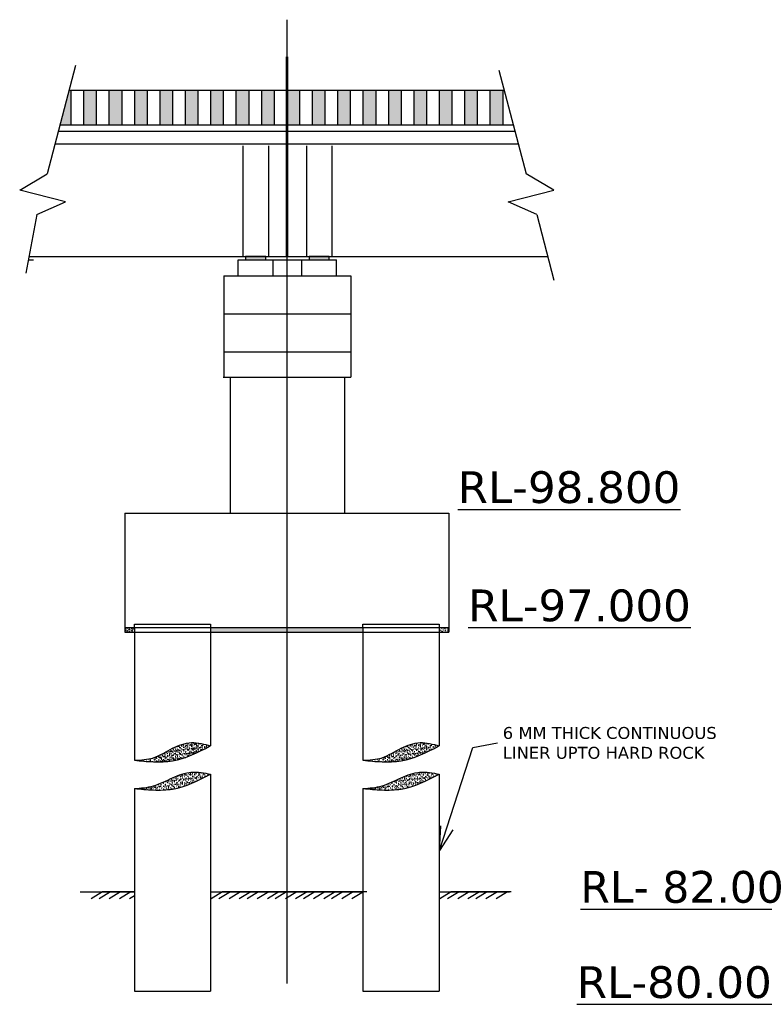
# Model space of a CAD drawing. Header units: millimetres. Extents: x -20950785 to 389010297, y -11535949 to 14056629.
# Tile 19 of 256: x 8054338 to 8077791, y -991699 to -960685. Entities that reach past the tile are written whole.
import ezdxf

# ---------------------------------------------------------------- set-up
doc = ezdxf.new("R2010")
doc.units = ezdxf.units.MM
doc.header["$LTSCALE"] = 60
doc.header["$MEASUREMENT"] = 0
doc.dimstyles.get("Standard").update_dxf_attribs({"dimtxt": 400, "dimasz": 215, "dimexe": 0.18, "dimexo": 0.0625, "dimgap": 0.09, "dimtad": 0, "dimtih": 1, "dimtoh": 1, "dimdec": 0, "dimzin": 4, "dimdsep": 46, "dimtxsty": 'Standard', "dimblk": 'OPEN90', "dimcen": 0, "dimadec": 0, "dimazin": 1, "dimtfac": 1, "dimtdec": 0, "dimtix": 1, "dimtofl": 0, "dimtmove": 0, "dimatfit": 3, "dimldrblk": 'OPEN30', "dimfxl": 1, "dimtolj": 1, "dimtzin": 0, "dimarcsym": 0})
pattern_1 = [(50, (6934966.96, -1118665.463), (71.7260183, -6.2752135), [7.5, -82.5]), (355, (6934966.96, -1118665.46), (-13.8751334, 75.2192134), [6, -66]), (100.4514445, (6934972.94, -1118665.986), (57.8508847, 68.943999), [6.374019, -70.114211]), (46.1842, (6934966.96, -1118645.46), (106.724133, -16.551928), [11.25, -123.75]), (96.635635, (6934975.86, -1118646.84), (93.466195, 97.41186), [9.561034, -105.171376]), (351.184164, (6934966.96, -1118645.46), (93.466195, 97.41186), [9, -99]), (21, (6934976.96, -1118650.463), (59.6907052, -40.261889), [7.5, -82.5]), (326, (6934976.96, -1118650.46), (24.331533, 72.5150045), [6, -66]), (71.451445, (6934981.936, -1118653.82), (84.0222377, 32.2531153), [6.374019, -70.114211]), (37.5, (6934966.962, -1118665.463), (1.21598553, 33.2893854), [0, -65.2, 0, -67, 0, -66.25]), (7.5, (6934966.962, -1118665.463), (26.3069537, 39.4411712), [0, -38.2, 0, -63.7, 0, -25.25]), (327.5, (6934944.662, -1118665.463), (53.3822436, -2.2554872), [0, -25, 0, -78, 0, -103.5]), (317.5, (6934934.66, -1118665.463), (58.318617, 10.0104982), [0, -32.5, 0, -51.8, 0, -73.5])]

msp = doc.modelspace()

# ---------------------------------------------------------------- hatches: boundary and pattern name
at = {"linetype": 'Continuous'}
h = msp.add_hatch(color=1, dxfattribs=at)
h.dxf.hatch_style = 1
h.paths.add_polyline_path([(8055950.25, -962908.36), (8055893.81, -962908.36), (8055610.08, -963998.36), (8055950.25, -963998.36)])
h = msp.add_hatch(color=1, dxfattribs=at)
h.dxf.hatch_style = 1
h.paths.add_polyline_path([(8056750.25, -962908.36), (8056350.25, -962908.36), (8056350.25, -963998.36), (8056750.25, -963998.36)])
h = msp.add_hatch(color=1, dxfattribs=at)
h.dxf.hatch_style = 1
h.paths.add_polyline_path([(8057550.25, -962908.36), (8057150.25, -962908.36), (8057150.25, -963998.36), (8057550.25, -963998.36)])
h = msp.add_hatch(color=1, dxfattribs=at)
h.dxf.hatch_style = 1
h.paths.add_polyline_path([(8058350.25, -962908.36), (8057950.25, -962908.36), (8057950.25, -963998.36), (8058350.25, -963998.36)])
h = msp.add_hatch(color=1, dxfattribs=at)
h.dxf.hatch_style = 1
h.paths.add_polyline_path([(8058750.25, -963998.36), (8059150.25, -963998.36), (8059150.25, -962908.36), (8058750.25, -962908.36)])
h = msp.add_hatch(color=1, dxfattribs=at)
h.dxf.hatch_style = 1
h.paths.add_polyline_path([(8059550.25, -963998.36), (8059950.25, -963998.36), (8059950.25, -962908.36), (8059550.25, -962908.36)])
h = msp.add_hatch(color=1, dxfattribs=at)
h.dxf.hatch_style = 1
h.paths.add_polyline_path([(8060750.25, -962908.36), (8060350.25, -962908.36), (8060350.25, -963998.36), (8060750.25, -963998.36)])
h = msp.add_hatch(color=1, dxfattribs=at)
h.dxf.hatch_style = 1
h.paths.add_polyline_path([(8061550.25, -962908.36), (8061150.25, -962908.36), (8061150.25, -963998.36), (8061550.25, -963998.36)])
h = msp.add_hatch(color=1, dxfattribs=at)
h.dxf.hatch_style = 1
h.paths.add_polyline_path([(8061950.25, -963998.36), (8062350.25, -963998.36), (8062350.25, -962908.36), (8061950.25, -962908.36)])
h = msp.add_hatch(color=1, dxfattribs=at)
h.dxf.hatch_style = 1
h.paths.add_polyline_path([(8063150.25, -962908.36), (8062770.25, -962908.36), (8062770.25, -963998.36), (8063150.25, -963998.36)])
h = msp.add_hatch(color=1, dxfattribs=at)
h.dxf.hatch_style = 1
h.paths.add_polyline_path([(8063950.25, -962908.36), (8063550.25, -962908.36), (8063550.25, -963998.36), (8063950.25, -963998.36)])
h = msp.add_hatch(color=1, dxfattribs=at)
h.dxf.hatch_style = 1
h.paths.add_polyline_path([(8064350.25, -963998.36), (8064750.25, -963998.36), (8064750.25, -962908.36), (8064350.25, -962908.36)])
h = msp.add_hatch(color=1, dxfattribs=at)
h.dxf.hatch_style = 1
h.paths.add_polyline_path([(8065150.25, -963998.36), (8065550.25, -963998.36), (8065550.25, -962908.36), (8065150.25, -962908.36)])
h = msp.add_hatch(color=1, dxfattribs=at)
h.dxf.hatch_style = 1
h.paths.add_polyline_path([(8066350.25, -962908.36), (8065950.25, -962908.36), (8065950.25, -963998.36), (8066350.25, -963998.36)])
h = msp.add_hatch(color=1, dxfattribs=at)
h.dxf.hatch_style = 1
h.paths.add_polyline_path([(8066750.25, -963998.36), (8067150.25, -963998.36), (8067150.25, -962908.36), (8066750.25, -962908.36)])
h = msp.add_hatch(color=1, dxfattribs=at)
h.dxf.hatch_style = 1
h.paths.add_polyline_path([(8067950.25, -962908.36), (8067550.25, -962908.36), (8067550.25, -963998.36), (8067950.25, -963998.36)])
h = msp.add_hatch(color=1, dxfattribs=at)
h.dxf.hatch_style = 1
h.paths.add_polyline_path([(8068350.25, -963998.36), (8068750.25, -963998.36), (8068750.25, -962908.36), (8068350.25, -962908.36)])
h = msp.add_hatch(color=1, dxfattribs=at)
h.dxf.hatch_style = 1
h.paths.add_polyline_path([(8069150.25, -963998.36), (8069550.25, -963998.36), (8069550.25, -962908.36), (8069150.25, -962908.36)])
h = msp.add_hatch(color=1, dxfattribs=at)
h.dxf.hatch_style = 1
h.paths.add_polyline_path([(8062090.25, -968148.31), (8061770.25, -968148.31), (8061450.25, -968148.31), (8061450.25, -968252.31), (8062090.25, -968252.31)])
h = msp.add_hatch(color=1, dxfattribs=at)
h.dxf.hatch_style = 1
h.paths.add_polyline_path([(8064090.25, -968148.31), (8063770.25, -968148.31), (8063450.25, -968148.31), (8063450.25, -968252.31), (8064090.25, -968252.31)])
h = msp.add_hatch(dxfattribs=at)
h.set_pattern_fill('AR-CONC', color=1, scale=10)
h.set_pattern_definition(pattern_1)
h.paths.add_polyline_path([(8057950.25, -979828.31), (8057650.25, -979828.31), (8057650.25, -979978.31), (8057950.25, -979978.31)])
h = msp.add_hatch(dxfattribs=at)
h.set_pattern_fill('AR-CONC', color=1, scale=10)
h.set_pattern_definition(pattern_1)
h.paths.add_polyline_path([(8062750.25, -979828.31), (8060350.25, -979828.31), (8060350.25, -979978.31), (8062750.25, -979978.31)])
h = msp.add_hatch(dxfattribs=at)
h.set_pattern_fill('AR-CONC', color=1, scale=10)
h.set_pattern_definition(pattern_1)
h.paths.add_polyline_path([(8065150.25, -979828.31), (8062750.25, -979828.31), (8062750.25, -979978.31), (8065150.25, -979978.31)])
h = msp.add_hatch(dxfattribs=at)
h.set_pattern_fill('AR-CONC', color=1, scale=10)
h.set_pattern_definition(pattern_1)
h.paths.add_polyline_path([(8067850.25, -979828.31), (8067550.25, -979828.31), (8067550.25, -979978.31), (8067850.25, -979978.31)])
h = msp.add_hatch(dxfattribs=at)
h.set_pattern_fill('AR-SAND', color=1, scale=50, style=0)
h.set_pattern_definition([(37.5, (6069575.01, -988165.05), (-3.149668, 96.3411885), [0, -76, 0, -85, 0, -81.25]), (7.5, (6069575.01, -988165.05), (88.488835, 141.107303), [0, -41, 0, -68.5, 0, -26.25]), (327.5, (6069513.51, -988165.05), (155.707093, 0.2829527), [0, -25, 0, -90, 0, -117.5]), (317.5, (6069513.51, -988165.05), (150.30633, 43.883778), [0, -12.5, 0, -59, 0, -67.5])])
edge = h.paths.add_edge_path()
edge.add_spline(control_points=[(8060350.25, -983562.26), (8060150.09, -983505.15), (8059744.36, -983389.4), (8059121.9, -983617.09), (8058589.01, -983978.86), (8058155.94, -984002.66), (8057950.25, -984013.96)], knot_values=[0, 0, 0, 0, 1219.00568843, 2470.81221099, 3810.15911096, 5021.66393968, 5021.66393968, 5021.66393968, 5021.66393968], degree=3, periodic=0)
edge.add_spline(control_points=[(8057950.25, -984013.96), (8058149.62, -984032.45), (8058548.04, -984069.39), (8059388.94, -984052.91), (8059960.51, -983761.18), (8060350.25, -983562.26)], knot_values=[0, 0, 0, 0, 1203.25416858, 2404.65267377, 4979.94576107, 4979.94576107, 4979.94576107, 4979.94576107], degree=3, periodic=0)
h = msp.add_hatch(dxfattribs=at)
h.set_pattern_fill('AR-SAND', color=1, scale=50, style=0)
h.set_pattern_definition([(37.5, (6076775.01, -988165.05), (-3.149668, 96.3411885), [0, -76, 0, -85, 0, -81.25]), (7.5, (6076775.01, -988165.05), (88.488835, 141.107303), [0, -41, 0, -68.5, 0, -26.25]), (327.5, (6076713.51, -988165.05), (155.707093, 0.2829527), [0, -25, 0, -90, 0, -117.5]), (317.5, (6076713.51, -988165.05), (150.30633, 43.883778), [0, -12.5, 0, -59, 0, -67.5])])
edge = h.paths.add_edge_path()
edge.add_spline(control_points=[(8067550.25, -983562.26), (8067350.09, -983505.15), (8066944.36, -983389.4), (8066321.9, -983617.09), (8065789.01, -983978.86), (8065355.94, -984002.66), (8065150.25, -984013.96)], knot_values=[0, 0, 0, 0, 1219.00568843, 2470.81221099, 3810.15911096, 5021.66393968, 5021.66393968, 5021.66393968, 5021.66393968], degree=3, periodic=0)
edge.add_spline(control_points=[(8065150.25, -984013.96), (8065349.62, -984032.45), (8065748.04, -984069.39), (8066588.94, -984052.91), (8067160.51, -983761.18), (8067550.25, -983562.26)], knot_values=[0, 0, 0, 0, 1203.25416858, 2404.65267377, 4979.94576107, 4979.94576107, 4979.94576107, 4979.94576107], degree=3, periodic=0)
h = msp.add_hatch(dxfattribs=at)
h.set_pattern_fill('AR-SAND', color=1, scale=50, style=0)
h.set_pattern_definition([(37.5, (6069575.01, -988320.32), (-3.149668, 96.3411885), [0, -76, 0, -85, 0, -81.25]), (7.5, (6069575.01, -988320.32), (88.488835, 141.107303), [0, -41, 0, -68.5, 0, -26.25]), (327.5, (6069513.51, -988320.32), (155.707093, 0.2829527), [0, -25, 0, -90, 0, -117.5]), (317.5, (6069513.51, -988320.32), (150.30633, 43.883778), [0, -12.5, 0, -59, 0, -67.5])])
edge = h.paths.add_edge_path()
edge.add_spline(control_points=[(8060350.25, -984451.28), (8060149.13, -984411.66), (8059739.37, -984330.94), (8059133.83, -984556.36), (8058577.82, -984858.44), (8058154.3, -984888.5), (8057950.25, -984902.98)], knot_values=[0, 0, 0, 0, 1206.79020012, 2458.69445665, 3761.76521728, 4973.270046, 4973.270046, 4973.270046, 4973.270046], degree=3, periodic=0)
edge.add_spline(control_points=[(8057950.25, -984902.98), (8058149.62, -984921.47), (8058548.04, -984958.42), (8059388.94, -984941.93), (8059960.51, -984650.21), (8060350.25, -984451.28)], knot_values=[0, 0, 0, 0, 1203.25416858, 2404.65267377, 4979.94576107, 4979.94576107, 4979.94576107, 4979.94576107], degree=3, periodic=0)
h = msp.add_hatch(dxfattribs=at)
h.set_pattern_fill('AR-SAND', color=1, scale=50, style=0)
h.set_pattern_definition([(37.5, (6076775.01, -988320.32), (-3.149668, 96.3411885), [0, -76, 0, -85, 0, -81.25]), (7.5, (6076775.01, -988320.32), (88.488835, 141.107303), [0, -41, 0, -68.5, 0, -26.25]), (327.5, (6076713.51, -988320.32), (155.707093, 0.2829527), [0, -25, 0, -90, 0, -117.5]), (317.5, (6076713.51, -988320.32), (150.30633, 43.883778), [0, -12.5, 0, -59, 0, -67.5])])
edge = h.paths.add_edge_path()
edge.add_spline(control_points=[(8067550.25, -984451.28), (8067349.13, -984411.66), (8066939.37, -984330.94), (8066333.83, -984556.36), (8065777.82, -984858.44), (8065354.3, -984888.5), (8065150.25, -984902.98)], knot_values=[0, 0, 0, 0, 1206.79020012, 2458.69445665, 3761.76521728, 4973.270046, 4973.270046, 4973.270046, 4973.270046], degree=3, periodic=0)
edge.add_spline(control_points=[(8065150.25, -984902.98), (8065349.62, -984921.47), (8065748.04, -984958.42), (8066588.94, -984941.93), (8067160.51, -984650.21), (8067550.25, -984451.28)], knot_values=[0, 0, 0, 0, 1203.25416858, 2404.65267377, 4979.94576107, 4979.94576107, 4979.94576107, 4979.94576107], degree=3, periodic=0)

# ---------------------------------------------------------------- linework, layer by layer
at = {"color": 1, "linetype": 'Continuous'}
for p, q in [((8062750.25, -960684.57), (8062750.25, -991042.82)), ((8062730.25, -961856.36), (8062730.25, -968156.57)), ((8062770.25, -961856.36), (8062770.25, -968156.57)), ((8056097.4, -962126.23), (8055207.9, -965543.45)), ((8069432.75, -962273.83), (8070292.6, -965543.45)), ((8055893.81, -962908.36), (8069591.92, -962908.36)), ((8055950.25, -962908.36), (8055950.25, -963998.36)), ((8056350.25, -962908.36), (8056350.25, -963998.36)), ((8056750.25, -962908.36), (8056750.25, -963998.36)), ((8057150.25, -962908.36), (8057150.25, -963998.36)), ((8057550.25, -962908.36), (8057550.25, -963998.36)), ((8057950.25, -962908.36), (8057950.25, -963998.36)), ((8058350.25, -962908.36), (8058350.25, -963998.36)), ((8058750.25, -962908.36), (8058750.25, -963998.36)), ((8059150.25, -962908.36), (8059150.25, -963998.36)), ((8059550.25, -962908.36), (8059550.25, -963998.36)), ((8059950.25, -962908.36), (8059950.25, -963998.36)), ((8060350.25, -962908.36), (8060350.25, -963998.36)), ((8060750.25, -962908.36), (8060750.25, -963998.36)), ((8061150.25, -962908.36), (8061150.25, -963998.36)), ((8061550.25, -962908.36), (8061550.25, -963998.36)), ((8061950.25, -962908.36), (8061950.25, -963998.36)), ((8062350.25, -962908.36), (8062350.25, -963998.36)), ((8062750.25, -962908.36), (8062750.25, -963998.36)), ((8062750.25, -962908.36), (8062750.25, -963998.36)), ((8063150.25, -962908.36), (8063150.25, -963998.36)), ((8063550.25, -962908.36), (8063550.25, -963998.36)), ((8063950.25, -962908.36), (8063950.25, -963998.36)), ((8064350.25, -962908.36), (8064350.25, -963998.36)), ((8064750.25, -962908.36), (8064750.25, -963998.36)), ((8065150.25, -962908.36), (8065150.25, -963998.36)), ((8065550.25, -962908.36), (8065550.25, -963998.36)), ((8065950.25, -962908.36), (8065950.25, -963998.36)), ((8066350.25, -962908.36), (8066350.25, -963998.36)), ((8066750.25, -962908.36), (8066750.25, -963998.36)), ((8067150.25, -962908.36), (8067150.25, -963998.36)), ((8067550.25, -962908.36), (8067550.25, -963998.36)), ((8067950.25, -962908.36), (8067950.25, -963998.36)), ((8068350.25, -962908.36), (8068350.25, -963998.36)), ((8068750.25, -962908.36), (8068750.25, -963998.36)), ((8069150.25, -962908.36), (8069150.25, -963998.36)), ((8069550.25, -962908.36), (8069550.25, -963998.36)), ((8062730.25, -964208.57), (8055555.37, -964208.57)), ((8055610.08, -963998.36), (8069881.76, -963998.36)), ((8069945.14, -964208.57), (8062770.25, -964208.57)), ((8062730.25, -964608.57), (8055451.25, -964608.57)), ((8061370.25, -964660.36), (8061370.25, -968148.31)), ((8062170.25, -964660.36), (8062170.25, -968148.31)), ((8070044.02, -964608.57), (8062770.25, -964608.57)), ((8063370.25, -964660.36), (8063370.25, -968148.31)), ((8064170.25, -964660.36), (8064170.25, -968148.31)), ((8054337.65, -966056.9), (8055207.9, -965543.45)), ((8071162.85, -966056.9), (8070292.6, -965543.45)), ((8055780.68, -966417.35), (8054337.65, -966056.9)), ((8069719.82, -966417.35), (8071162.85, -966056.9)), ((8054875.1, -966822.01), (8055780.68, -966417.35)), ((8070625.41, -966822.01), (8069719.82, -966417.35)), ((8054875.1, -966822.01), (8054529.86, -968664.36)), ((8070625.41, -966822.01), (8071163.53, -968889.32)), ((8054607.07, -968252.31), (8054774.46, -968252.31)), ((8054626.56, -968148.31), (8070970.65, -968148.31)), ((8061220.25, -968748.31), (8061220.25, -968252.31)), ((8061220.25, -968252.31), (8064320.25, -968252.31)), ((8061370.25, -968148.31), (8062170.25, -968148.31)), ((8061770.25, -968148.31), (8061450.25, -968148.31)), ((8061450.25, -968148.31), (8061450.25, -968252.31)), ((8061450.25, -968252.31), (8062090.25, -968252.31)), ((8062090.25, -968148.31), (8061770.25, -968148.31)), ((8062090.25, -968252.31), (8062090.25, -968148.31)), ((8062320.25, -968748.31), (8062320.25, -968252.31)), ((8063220.25, -968748.31), (8063220.25, -968252.31)), ((8063370.25, -968148.31), (8064170.25, -968148.31)), ((8063770.25, -968148.31), (8063450.25, -968148.31)), ((8063450.25, -968148.31), (8063450.25, -968252.31)), ((8064090.25, -968148.31), (8063770.25, -968148.31)), ((8064090.25, -968252.31), (8064090.25, -968148.31)), ((8064320.25, -968748.31), (8064320.25, -968252.31)), ((8060770.25, -968748.31), (8060770.25, -971948.31)), ((8060770.25, -968748.31), (8064770.25, -968748.31)), ((8064770.25, -968748.31), (8064770.25, -971948.31)), ((8060770.25, -969948.31), (8064770.25, -969948.31)), ((8060770.25, -971148.31), (8064770.25, -971148.31)), ((8060750.25, -971948.31), (8064770.25, -971948.31)), ((8060970.25, -971948.31), (8060970.25, -976228.31)), ((8064570.25, -971948.31), (8064570.25, -976228.31)), ((8057650.25, -976228.31), (8067850.25, -976228.31)), ((8057650.25, -976228.31), (8057650.25, -979978.31)), ((8067850.25, -976228.31), (8067850.25, -979978.31)), ((8057950.25, -979828.31), (8057950.25, -979728.31)), ((8057950.25, -979728.31), (8060350.25, -979728.31)), ((8060350.25, -979728.31), (8060350.25, -979828.31)), ((8065150.25, -979828.31), (8065150.25, -979728.31)), ((8065150.25, -979728.31), (8067550.25, -979728.31)), ((8067550.25, -979728.31), (8067550.25, -979828.31)), ((8057650.25, -979828.31), (8067850.25, -979828.31)), ((8057650.25, -979978.31), (8067850.25, -979978.31)), ((8057950.25, -979828.31), (8057950.25, -984013.96)), ((8060350.25, -979828.31), (8060350.25, -983562.26)), ((8065150.25, -979828.31), (8065150.25, -984013.96)), ((8067550.25, -979828.31), (8067550.25, -983562.26)), ((8060350.25, -984451.28), (8060350.25, -991282.97)), ((8067550.25, -984451.28), (8067550.25, -991282.97)), ((8057950.25, -984902.98), (8057950.25, -991282.97)), ((8065150.25, -984902.98), (8065150.25, -991282.97)), ((8056245.19, -988153.18), (8057950.25, -988153.18)), ((8056950.66, -988153.18), (8056591.61, -988376.04)), ((8057196.55, -988153.18), (8056837.5, -988376.04)), ((8057196.55, -988153.18), (8056837.5, -988376.04)), ((8057950.25, -988153.18), (8056950.66, -988153.18)), ((8057517.12, -988153.18), (8057158.07, -988376.04)), ((8057837.69, -988153.18), (8057478.64, -988376.04)), ((8057837.69, -988153.18), (8057478.64, -988376.04)), ((8057950.25, -988282.28), (8057799.2, -988376.04)), ((8060350.25, -988153.18), (8065150.25, -988153.18)), ((8060726.49, -988153.18), (8060367.44, -988376.04)), ((8060972.38, -988153.18), (8060613.33, -988376.04)), ((8060972.38, -988153.18), (8060613.33, -988376.04)), ((8061726.08, -988153.18), (8060726.49, -988153.18)), ((8061292.95, -988153.18), (8060933.9, -988376.04)), ((8061613.52, -988153.18), (8061254.46, -988376.04)), ((8061613.52, -988153.18), (8061254.46, -988376.04)), ((8061613.52, -988153.18), (8061254.46, -988376.04)), ((8061859.41, -988153.18), (8061500.36, -988376.04)), ((8061859.41, -988153.18), (8061500.36, -988376.04)), ((8062613.11, -988153.18), (8061613.52, -988153.18)), ((8062179.98, -988153.18), (8061820.92, -988376.04)), ((8062500.54, -988153.18), (8062141.49, -988376.04)), ((8062500.54, -988153.18), (8062141.49, -988376.04)), ((8062500.54, -988153.18), (8062141.49, -988376.04)), ((8062746.44, -988153.18), (8062387.38, -988376.04)), ((8062746.44, -988153.18), (8062387.38, -988376.04)), ((8063500.14, -988153.18), (8062500.54, -988153.18)), ((8063067, -988153.18), (8062707.95, -988376.04)), ((8063387.57, -988153.18), (8063028.52, -988376.04)), ((8063387.57, -988153.18), (8063028.52, -988376.04)), ((8063387.57, -988153.18), (8063028.52, -988376.04)), ((8063633.46, -988153.18), (8063274.41, -988376.04)), ((8063633.46, -988153.18), (8063274.41, -988376.04)), ((8064387.16, -988153.18), (8063387.57, -988153.18)), ((8063954.03, -988153.18), (8063594.98, -988376.04)), ((8064274.6, -988153.18), (8063915.54, -988376.04)), ((8064274.6, -988153.18), (8063915.54, -988376.04)), ((8064274.6, -988153.18), (8063915.54, -988376.04)), ((8064520.49, -988153.18), (8064161.44, -988376.04)), ((8064520.49, -988153.18), (8064161.44, -988376.04)), ((8065274.19, -988153.18), (8064274.6, -988153.18)), ((8064841.06, -988153.18), (8064482, -988376.04)), ((8065161.62, -988153.18), (8064802.57, -988376.04)), ((8065161.62, -988153.18), (8064802.57, -988376.04)), ((8067550.25, -988153.18), (8069760.14, -988153.18)), ((8067929.46, -988153.18), (8067570.41, -988376.04)), ((8068175.35, -988153.18), (8067816.3, -988376.04)), ((8068175.35, -988153.18), (8067816.3, -988376.04)), ((8068929.05, -988153.18), (8067929.46, -988153.18)), ((8068495.92, -988153.18), (8068136.86, -988376.04)), ((8068816.49, -988153.18), (8068457.43, -988376.04)), ((8068816.49, -988153.18), (8068457.43, -988376.04)), ((8068816.49, -988153.18), (8068457.43, -988376.04)), ((8069062.38, -988153.18), (8068703.32, -988376.04)), ((8069062.38, -988153.18), (8068703.32, -988376.04)), ((8069816.08, -988153.18), (8068816.49, -988153.18)), ((8069382.94, -988153.18), (8069023.89, -988376.04)), ((8069703.51, -988153.18), (8069344.46, -988376.04)), ((8069703.51, -988153.18), (8069344.46, -988376.04)), ((8057950.25, -991282.97), (8060350.25, -991282.97)), ((8065150.25, -991282.97), (8067550.25, -991282.97))]:
    msp.add_line(p, q, dxfattribs=at)
for points in [[(8057950.25, -984013.96), (8058550.25, -983930.68), (8059150.25, -983633.25), (8059750.25, -983455.05), (8060350.25, -983562.26)], [(8065150.25, -984013.96), (8065750.25, -983930.68), (8066350.25, -983633.25), (8066950.25, -983455.05), (8067550.25, -983562.26)], [(8057950.25, -984013.96), (8058550.25, -984058.18), (8059150.25, -984029.2), (8060350.25, -983562.26)], [(8065150.25, -984013.96), (8065750.25, -984058.18), (8066350.25, -984029.2), (8067550.25, -983562.26)], [(8057950.25, -984902.98), (8058550.25, -984819.7), (8059150.25, -984565.74), (8059750.25, -984387.37), (8060350.25, -984451.28)], [(8065150.25, -984902.98), (8065750.25, -984819.7), (8066350.25, -984565.74), (8066950.25, -984387.37), (8067550.25, -984451.28)], [(8057950.25, -984902.98), (8058550.25, -984947.2), (8059150.25, -984918.22), (8060350.25, -984451.28)], [(8065150.25, -984902.98), (8065750.25, -984947.2), (8066350.25, -984918.22), (8067550.25, -984451.28)]]:
    msp.add_spline(points, degree=3, dxfattribs=at)

# ---------------------------------------------------------------- texts
at = {"color": 1, "linetype": 'Continuous', "char_height": 1000, "width": 10878.0012, "attachment_point": 1}
for s, insert in [('{\\fVerdana|b0|i0|c0|p34;\\LRL-98.800}', (8068134.25, -974908.07)), ('{\\fVerdana|b0|i0|c0|p34;\\LRL-97.000}', (8068465.07, -978632.77)), ('{\\fVerdana|b0|i0|c0|p34;\\LRL- 82.00}', (8071997.09, -987499.13)), ('{\\fVerdana|b0|i0|c0|p34;\\LRL-80.00}', (8071887.5, -990499.13))]:
    msp.add_mtext(s, dxfattribs=dict(at, insert=insert))
at = {"color": 1, "linetype": 'Continuous', "insert": (8069389.46, -983467.36), "char_height": 375, "attachment_point": 4}
msp.add_mtext('{\\fVerdana|b0|i0|c0|p34; 6 MM THICK CONTINUOUS \\P LINER UPTO HARD ROCK}', dxfattribs=at)

# ---------------------------------------------------------------- leaders
at = {"color": 1, "linetype": 'Continuous'}
msp.add_leader([(8067559.75, -986854.04), (8068609.96, -983606.86), (8069389.46, -983467.36)], dimstyle='Standard', override={"dimtxt": 500, "dimasz": 750, "dimfxl": 300}, dxfattribs=at)

doc.saveas('drawing.dxf')
